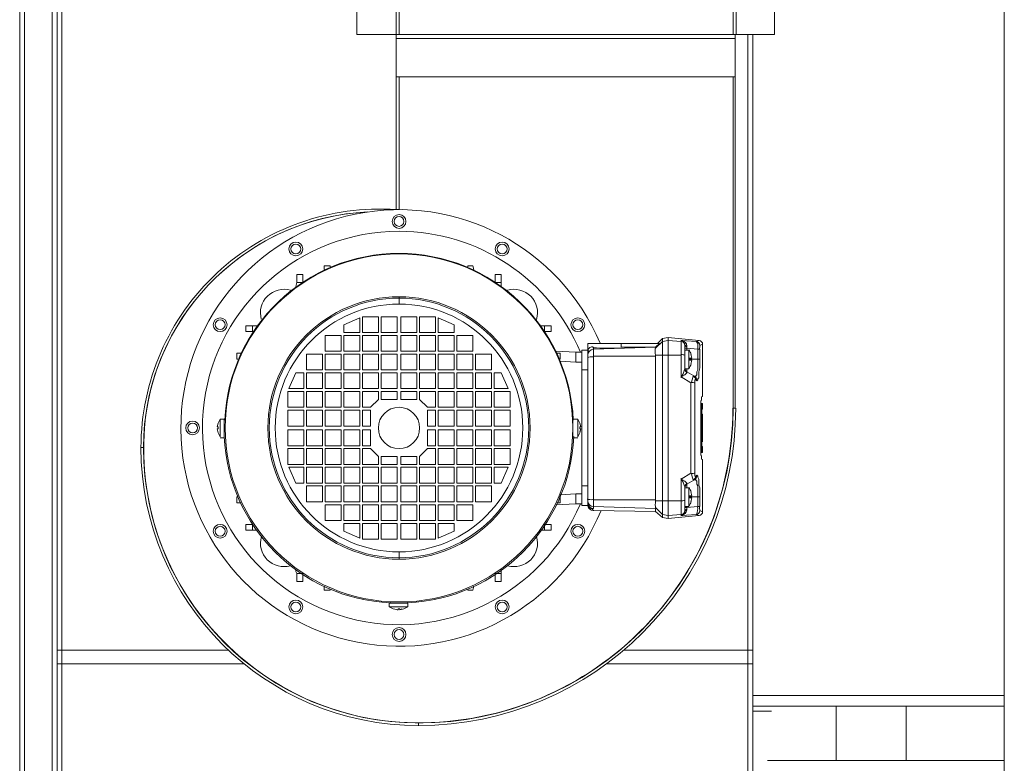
# Model space of a CAD drawing. Header units: millimetres. Extents: x -15 to 153, y -141 to 37.
# Tile 74 of 98: x 98.64 to 100.15, y 21.01 to 22.14. Entities that reach past the tile are written whole.
import ezdxf

# ---------------------------------------------------------------- set-up
doc = ezdxf.new("R2010")
doc.units = ezdxf.units.MM
doc.header["$MEASUREMENT"] = 0
doc.layers.get('0').update_dxf_attribs({"color": 5, "lineweight": 20})

msp = doc.modelspace()

# ---------------------------------------------------------------- linework, layer by layer
at = {"linetype": 'Continuous'}
for p, q in [((98.6442, 19.4672), (98.6442, 22.8692)), ((98.6517, 22.8707), (98.6517, 19.4657)), ((98.6937, 19.4657), (98.6937, 22.8707)), ((98.7012, 19.4672), (98.7012, 22.8692)), ((98.7012, 22.8677), (98.7012, 21.1577)), ((98.7087, 22.8692), (98.7087, 21.1577)), ((100.1472, 22.8542), (100.1472, 20.2907)), ((99.1587, 22.1177), (99.1587, 22.5977)), ((99.2187, 22.1177), (99.2187, 22.5977)), ((99.2232, 22.1177), (99.2232, 22.5932)), ((99.7332, 22.5932), (99.7332, 22.1177)), ((99.7377, 22.5977), (99.7377, 22.1177)), ((99.7962, 22.5977), (99.7962, 22.1177)), ((99.2187, 22.1177), (99.1587, 22.1177)), ((99.2187, 22.1177), (99.2232, 22.1177)), ((99.2187, 22.1117), (99.2187, 22.1177)), ((99.7362, 22.1117), (99.2187, 22.1117)), ((99.2187, 22.0532), (99.2187, 22.1117)), ((99.7332, 22.1177), (99.2232, 22.1177)), ((99.7332, 22.1177), (99.7377, 22.1177)), ((99.7362, 22.1117), (99.7362, 22.1177)), ((99.7362, 22.0532), (99.7362, 22.1117)), ((99.7962, 22.1177), (99.7377, 22.1177)), ((99.7557, 21.1577), (99.7557, 22.1177)), ((99.7557, 22.1177), (99.7557, 21.1577)), ((99.7632, 22.1177), (99.7632, 21.1097)), ((99.7632, 22.1177), (99.7632, 20.3117)), ((99.2187, 21.8507), (99.2187, 22.0532)), ((99.7362, 22.0532), (99.2187, 22.0532)), ((99.2232, 21.8507), (99.2232, 22.0532)), ((99.2232, 21.8507), (99.2232, 22.0532)), ((99.7332, 22.0532), (99.7332, 21.5477)), ((99.7332, 22.0532), (99.7332, 21.5477)), ((99.7362, 22.0532), (99.7362, 21.5477)), ((99.2232, 21.8507), (99.2187, 21.8507)), ((99.1092, 21.7652), (99.1182, 21.7652)), ((99.1092, 21.7592), (99.1092, 21.7652)), ((99.1182, 21.7652), (99.1182, 21.7637)), ((99.3357, 21.7652), (99.3282, 21.7652)), ((99.3282, 21.7637), (99.3282, 21.7652)), ((99.3357, 21.7652), (99.3372, 21.7592)), ((99.0762, 21.7517), (99.0672, 21.7517)), ((99.0672, 21.7517), (99.0672, 21.7397)), ((99.0762, 21.7517), (99.0762, 21.7397)), ((99.3702, 21.7517), (99.3792, 21.7517)), ((99.3702, 21.7397), (99.3702, 21.7517)), ((99.3792, 21.7517), (99.3792, 21.7397)), ((99.0672, 21.7397), (99.0657, 21.7337)), ((99.0762, 21.7397), (99.0672, 21.7397)), ((99.3792, 21.7397), (99.3702, 21.7397)), ((99.2232, 21.7157), (99.2232, 21.7172)), ((99.2232, 21.7157), (99.2232, 21.7067)), ((98.9892, 21.6737), (98.9892, 21.6647)), ((98.9892, 21.6737), (98.9997, 21.6737)), ((98.9997, 21.6647), (98.9997, 21.6737)), ((99.1632, 21.6857), (99.1392, 21.6752)), ((99.1392, 21.6752), (99.1392, 21.6632)), ((99.1632, 21.6632), (99.1632, 21.6857)), ((99.1677, 21.6872), (99.1677, 21.6632)), ((99.1917, 21.6872), (99.1677, 21.6872)), ((99.1917, 21.6632), (99.1917, 21.6872)), ((99.2202, 21.6872), (99.1962, 21.6872)), ((99.1962, 21.6872), (99.1962, 21.6632)), ((99.2202, 21.6632), (99.2202, 21.6872)), ((99.2262, 21.6872), (99.2262, 21.6632)), ((99.2502, 21.6872), (99.2262, 21.6872)), ((99.2502, 21.6632), (99.2502, 21.6872)), ((99.2787, 21.6872), (99.2547, 21.6872)), ((99.2547, 21.6872), (99.2547, 21.6632)), ((99.2787, 21.6632), (99.2787, 21.6872)), ((99.2832, 21.6857), (99.2832, 21.6632)), ((99.3072, 21.6752), (99.2832, 21.6857)), ((99.3072, 21.6632), (99.3072, 21.6752)), ((99.4452, 21.6737), (99.4557, 21.6737)), ((99.4452, 21.6647), (99.4452, 21.6737)), ((99.4557, 21.6737), (99.4557, 21.6647)), ((98.9997, 21.6647), (98.9892, 21.6647)), ((99.1107, 21.6587), (99.1107, 21.6347)), ((99.1347, 21.6587), (99.1107, 21.6587)), ((99.1347, 21.6347), (99.1347, 21.6587)), ((99.1392, 21.6632), (99.1632, 21.6632)), ((99.1392, 21.6587), (99.1392, 21.6347)), ((99.1632, 21.6587), (99.1392, 21.6587)), ((99.1632, 21.6347), (99.1632, 21.6587)), ((99.1677, 21.6632), (99.1917, 21.6632)), ((99.1677, 21.6587), (99.1677, 21.6347)), ((99.1917, 21.6587), (99.1677, 21.6587)), ((99.1917, 21.6347), (99.1917, 21.6587)), ((99.1962, 21.6632), (99.2202, 21.6632)), ((99.1962, 21.6587), (99.1962, 21.6347)), ((99.2202, 21.6587), (99.1962, 21.6587)), ((99.2202, 21.6347), (99.2202, 21.6587)), ((99.2262, 21.6632), (99.2502, 21.6632)), ((99.2262, 21.6587), (99.2262, 21.6347)), ((99.2502, 21.6587), (99.2262, 21.6587)), ((99.2502, 21.6347), (99.2502, 21.6587)), ((99.2547, 21.6632), (99.2787, 21.6632)), ((99.2547, 21.6587), (99.2547, 21.6347)), ((99.2787, 21.6587), (99.2547, 21.6587)), ((99.2787, 21.6347), (99.2787, 21.6587)), ((99.2832, 21.6632), (99.3072, 21.6632)), ((99.2832, 21.6587), (99.2832, 21.6347)), ((99.3072, 21.6587), (99.2832, 21.6587)), ((99.3072, 21.6347), (99.3072, 21.6587)), ((99.3357, 21.6587), (99.3117, 21.6587)), ((99.3117, 21.6587), (99.3117, 21.6347)), ((99.3357, 21.6347), (99.3357, 21.6587)), ((99.4557, 21.6647), (99.4452, 21.6647)), ((99.5112, 21.6467), (99.5112, 21.6362)), ((99.5622, 21.6467), (99.5112, 21.6467)), ((99.5622, 21.6467), (99.6207, 21.6467)), ((99.5622, 21.6407), (99.5622, 21.6467)), ((99.6147, 21.6392), (99.6252, 21.6497)), ((99.6207, 21.6467), (99.6147, 21.6407)), ((99.6177, 21.6467), (99.6252, 21.6542)), ((99.6252, 21.6542), (99.6342, 21.6557)), ((99.6252, 21.6497), (99.6252, 21.6542)), ((99.6252, 21.6497), (99.6342, 21.6512)), ((99.6252, 21.6287), (99.6252, 21.6497)), ((99.6342, 21.6557), (99.6807, 21.6512)), ((99.6342, 21.6512), (99.6342, 21.6557)), ((99.6342, 21.6512), (99.6537, 21.6497)), ((99.6342, 21.6287), (99.6342, 21.6512)), ((99.6537, 21.6512), (99.6777, 21.6497)), ((99.6537, 21.6497), (99.6537, 21.6512)), ((99.6537, 21.6287), (99.6537, 21.6497)), ((99.6597, 21.6452), (99.6597, 21.6437)), ((99.6597, 21.6437), (99.6597, 21.6287)), ((99.6867, 21.6452), (99.6867, 21.5657)), ((98.9757, 21.6317), (98.9757, 21.6227)), ((98.9757, 21.6317), (98.9817, 21.6317)), ((99.1062, 21.6302), (99.0822, 21.6302)), ((99.0822, 21.6302), (99.0822, 21.6062)), ((99.1062, 21.6062), (99.1062, 21.6302)), ((99.1107, 21.6347), (99.1347, 21.6347)), ((99.1107, 21.6302), (99.1107, 21.6062)), ((99.1347, 21.6302), (99.1107, 21.6302)), ((99.1347, 21.6062), (99.1347, 21.6302)), ((99.1392, 21.6347), (99.1632, 21.6347)), ((99.1392, 21.6302), (99.1392, 21.6062)), ((99.1632, 21.6302), (99.1392, 21.6302)), ((99.1632, 21.6062), (99.1632, 21.6302)), ((99.1677, 21.6347), (99.1917, 21.6347)), ((99.1677, 21.6302), (99.1677, 21.6062)), ((99.1917, 21.6302), (99.1677, 21.6302)), ((99.1917, 21.6062), (99.1917, 21.6302)), ((99.1962, 21.6347), (99.2202, 21.6347)), ((99.1962, 21.6302), (99.1962, 21.6062)), ((99.2202, 21.6302), (99.1962, 21.6302)), ((99.2202, 21.6062), (99.2202, 21.6302)), ((99.2262, 21.6347), (99.2502, 21.6347)), ((99.2262, 21.6302), (99.2262, 21.6062)), ((99.2502, 21.6302), (99.2262, 21.6302)), ((99.2502, 21.6062), (99.2502, 21.6302)), ((99.2547, 21.6347), (99.2787, 21.6347)), ((99.2547, 21.6302), (99.2547, 21.6062)), ((99.2787, 21.6302), (99.2547, 21.6302)), ((99.2787, 21.6062), (99.2787, 21.6302)), ((99.2832, 21.6347), (99.3072, 21.6347)), ((99.2832, 21.6302), (99.2832, 21.6062)), ((99.3072, 21.6302), (99.2832, 21.6302)), ((99.3072, 21.6062), (99.3072, 21.6302)), ((99.3117, 21.6347), (99.3357, 21.6347)), ((99.3117, 21.6302), (99.3117, 21.6062)), ((99.3357, 21.6302), (99.3117, 21.6302)), ((99.3357, 21.6062), (99.3357, 21.6302)), ((99.3402, 21.6302), (99.3402, 21.6062)), ((99.3642, 21.6302), (99.3402, 21.6302)), ((99.3642, 21.6062), (99.3642, 21.6302)), ((99.4632, 21.6347), (99.4932, 21.6332)), ((99.4647, 21.6317), (99.4692, 21.6317)), ((99.4692, 21.6227), (99.4692, 21.6317)), ((99.4932, 21.6332), (99.5022, 21.6332)), ((99.4932, 21.6182), (99.4932, 21.6332)), ((99.5127, 21.6362), (99.5022, 21.6362)), ((99.5022, 21.6362), (99.5022, 21.6332)), ((99.5022, 21.6182), (99.5022, 21.6332)), ((99.5112, 21.6287), (99.5112, 21.6317)), ((99.5112, 21.6257), (99.5112, 21.6287)), ((99.5202, 21.6377), (99.6147, 21.6407)), ((99.5202, 21.6407), (99.5202, 21.6377)), ((99.5202, 21.6377), (99.5202, 21.6272)), ((99.6147, 21.6407), (99.5622, 21.6407)), ((99.6147, 21.6392), (99.6147, 21.6407)), ((99.6147, 21.6287), (99.6252, 21.6287)), ((99.6147, 21.6287), (99.6147, 21.6272)), ((99.6252, 21.6287), (99.6342, 21.6287)), ((99.6252, 21.4067), (99.6252, 21.6287)), ((99.6342, 21.4067), (99.6342, 21.6287)), ((99.6342, 21.6287), (99.6537, 21.6287)), ((99.6537, 21.5957), (99.6537, 21.6287)), ((99.6597, 21.6392), (99.6627, 21.6392)), ((99.6597, 21.6362), (99.6657, 21.6362)), ((99.6597, 21.6287), (99.6597, 21.6077)), ((99.6792, 21.6377), (99.6627, 21.6392)), ((99.6627, 21.6392), (99.6627, 21.6362)), ((99.6657, 21.6242), (99.6657, 21.6362)), ((99.6687, 21.6302), (99.6702, 21.6242)), ((99.6792, 21.6227), (99.6792, 21.6377)), ((99.6822, 21.6377), (99.6822, 21.6227)), ((98.9772, 21.6227), (98.9757, 21.6227)), ((99.4677, 21.6227), (99.4692, 21.6227)), ((99.4692, 21.6197), (99.4932, 21.6182)), ((99.5022, 21.6182), (99.4932, 21.6182)), ((99.5022, 21.6182), (99.5022, 21.6062)), ((99.5112, 21.4097), (99.5112, 21.6257)), ((99.5202, 21.6272), (99.5202, 21.4082)), ((99.5202, 21.6272), (99.6147, 21.6272)), ((99.6657, 21.6242), (99.6702, 21.6242)), ((99.6657, 21.6242), (99.6657, 21.6227)), ((99.6657, 21.6227), (99.6657, 21.6212)), ((99.6657, 21.6227), (99.6792, 21.6227)), ((99.6702, 21.6212), (99.6657, 21.6212)), ((99.6657, 21.6077), (99.6657, 21.6212)), ((99.6687, 21.6152), (99.6702, 21.6212)), ((99.0657, 21.6017), (99.0552, 21.5777)), ((99.0777, 21.6017), (99.0657, 21.6017)), ((99.0777, 21.5777), (99.0777, 21.6017)), ((99.0822, 21.6062), (99.1062, 21.6062)), ((99.0822, 21.6017), (99.0822, 21.5777)), ((99.1062, 21.6017), (99.0822, 21.6017)), ((99.1062, 21.5777), (99.1062, 21.6017)), ((99.1107, 21.6062), (99.1347, 21.6062)), ((99.1107, 21.6017), (99.1107, 21.5777)), ((99.1347, 21.6017), (99.1107, 21.6017)), ((99.1347, 21.5777), (99.1347, 21.6017)), ((99.1392, 21.6062), (99.1632, 21.6062)), ((99.1392, 21.6017), (99.1392, 21.5777)), ((99.1632, 21.6017), (99.1392, 21.6017)), ((99.1632, 21.5777), (99.1632, 21.6017)), ((99.1677, 21.6062), (99.1917, 21.6062)), ((99.1677, 21.6017), (99.1677, 21.5777)), ((99.1917, 21.6017), (99.1677, 21.6017)), ((99.1917, 21.5777), (99.1917, 21.6017)), ((99.1962, 21.6062), (99.2202, 21.6062)), ((99.1962, 21.6017), (99.1962, 21.5777)), ((99.2202, 21.6017), (99.1962, 21.6017)), ((99.2202, 21.5777), (99.2202, 21.6017)), ((99.2262, 21.6062), (99.2502, 21.6062)), ((99.2262, 21.6017), (99.2262, 21.5777)), ((99.2502, 21.6017), (99.2262, 21.6017)), ((99.2502, 21.5777), (99.2502, 21.6017)), ((99.2547, 21.6062), (99.2787, 21.6062)), ((99.2547, 21.6017), (99.2547, 21.5777)), ((99.2787, 21.6017), (99.2547, 21.6017)), ((99.2787, 21.5777), (99.2787, 21.6017)), ((99.2832, 21.6062), (99.3072, 21.6062)), ((99.2832, 21.6017), (99.2832, 21.5777)), ((99.3072, 21.6017), (99.2832, 21.6017)), ((99.3072, 21.5777), (99.3072, 21.6017)), ((99.3117, 21.6062), (99.3357, 21.6062)), ((99.3117, 21.6017), (99.3117, 21.5777)), ((99.3357, 21.6017), (99.3117, 21.6017)), ((99.3357, 21.5777), (99.3357, 21.6017)), ((99.3402, 21.6062), (99.3642, 21.6062)), ((99.3402, 21.6017), (99.3402, 21.5777)), ((99.3642, 21.6017), (99.3402, 21.6017)), ((99.3642, 21.5777), (99.3642, 21.6017)), ((99.3687, 21.6017), (99.3687, 21.5777)), ((99.3792, 21.6017), (99.3687, 21.6017)), ((99.3897, 21.5777), (99.3792, 21.6017)), ((99.5022, 21.6062), (99.5112, 21.6062)), ((99.5022, 21.6062), (99.5022, 21.4292)), ((99.6657, 21.6077), (99.6597, 21.6077)), ((99.6627, 21.6032), (99.6612, 21.6032)), ((99.6627, 21.6032), (99.6627, 21.6077)), ((99.6627, 21.6017), (99.6627, 21.6032)), ((99.6627, 21.6032), (99.6732, 21.5972)), ((99.6687, 21.5867), (99.6537, 21.5957)), ((99.6732, 21.5972), (99.6747, 21.5957)), ((99.6777, 21.5897), (99.6762, 21.5912)), ((99.0777, 21.5732), (99.0537, 21.5732)), ((99.0537, 21.5732), (99.0537, 21.5492)), ((99.0552, 21.5777), (99.0777, 21.5777)), ((99.0777, 21.5492), (99.0777, 21.5732)), ((99.0822, 21.5777), (99.1062, 21.5777)), ((99.0822, 21.5732), (99.0822, 21.5492)), ((99.1062, 21.5732), (99.0822, 21.5732)), ((99.1062, 21.5492), (99.1062, 21.5732)), ((99.1107, 21.5777), (99.1347, 21.5777)), ((99.1107, 21.5732), (99.1107, 21.5492)), ((99.1347, 21.5732), (99.1107, 21.5732)), ((99.1347, 21.5492), (99.1347, 21.5732)), ((99.1392, 21.5777), (99.1632, 21.5777)), ((99.1392, 21.5732), (99.1392, 21.5492)), ((99.1632, 21.5732), (99.1392, 21.5732)), ((99.1632, 21.5492), (99.1632, 21.5732)), ((99.1677, 21.5777), (99.1917, 21.5777)), ((99.1917, 21.5732), (99.1677, 21.5732)), ((99.1677, 21.5732), (99.1677, 21.5492)), ((99.1917, 21.5612), (99.1917, 21.5732)), ((99.1962, 21.5777), (99.2202, 21.5777)), ((99.1962, 21.5732), (99.1962, 21.5612)), ((99.2202, 21.5732), (99.1962, 21.5732)), ((99.2202, 21.5612), (99.2202, 21.5732)), ((99.2262, 21.5777), (99.2502, 21.5777)), ((99.2502, 21.5732), (99.2262, 21.5732)), ((99.2262, 21.5732), (99.2262, 21.5612)), ((99.2502, 21.5612), (99.2502, 21.5732)), ((99.2547, 21.5777), (99.2787, 21.5777)), ((99.2787, 21.5732), (99.2547, 21.5732)), ((99.2547, 21.5732), (99.2547, 21.5612)), ((99.2787, 21.5492), (99.2787, 21.5732)), ((99.2832, 21.5777), (99.3072, 21.5777)), ((99.2832, 21.5732), (99.2832, 21.5492)), ((99.3072, 21.5732), (99.2832, 21.5732)), ((99.3072, 21.5492), (99.3072, 21.5732)), ((99.3117, 21.5777), (99.3357, 21.5777)), ((99.3117, 21.5732), (99.3117, 21.5492)), ((99.3357, 21.5732), (99.3117, 21.5732)), ((99.3357, 21.5492), (99.3357, 21.5732)), ((99.3402, 21.5777), (99.3642, 21.5777)), ((99.3402, 21.5732), (99.3402, 21.5492)), ((99.3642, 21.5732), (99.3402, 21.5732)), ((99.3642, 21.5492), (99.3642, 21.5732)), ((99.3687, 21.5777), (99.3897, 21.5777)), ((99.3687, 21.5732), (99.3687, 21.5492)), ((99.3927, 21.5732), (99.3687, 21.5732)), ((99.3927, 21.5492), (99.3927, 21.5732)), ((99.1797, 21.5492), (99.1917, 21.5612)), ((99.1962, 21.5612), (99.2202, 21.5612)), ((99.2262, 21.5612), (99.2502, 21.5612)), ((99.2547, 21.5612), (99.2667, 21.5492)), ((99.6837, 21.4757), (99.6837, 21.5597)), ((99.6852, 21.5552), (99.6837, 21.5552)), ((99.6852, 21.5657), (99.6867, 21.5657)), ((99.6867, 21.5552), (99.6852, 21.5552)), ((99.6852, 21.5552), (99.6852, 21.5462)), ((99.6867, 21.5552), (99.6867, 21.5462)), ((99.0537, 21.5492), (99.0777, 21.5492)), ((99.0777, 21.5447), (99.0537, 21.5447)), ((99.0537, 21.5447), (99.0537, 21.5207)), ((99.0777, 21.5207), (99.0777, 21.5447)), ((99.0822, 21.5492), (99.1062, 21.5492)), ((99.0822, 21.5447), (99.0822, 21.5207)), ((99.1062, 21.5447), (99.0822, 21.5447)), ((99.1062, 21.5207), (99.1062, 21.5447)), ((99.1107, 21.5492), (99.1347, 21.5492)), ((99.1107, 21.5447), (99.1107, 21.5207)), ((99.1347, 21.5447), (99.1107, 21.5447)), ((99.1347, 21.5207), (99.1347, 21.5447)), ((99.1392, 21.5492), (99.1632, 21.5492)), ((99.1392, 21.5447), (99.1392, 21.5207)), ((99.1632, 21.5447), (99.1392, 21.5447)), ((99.1632, 21.5207), (99.1632, 21.5447)), ((99.1677, 21.5492), (99.1797, 21.5492)), ((99.1797, 21.5447), (99.1677, 21.5447)), ((99.1677, 21.5447), (99.1677, 21.5207)), ((99.1797, 21.5207), (99.1797, 21.5447)), ((99.2667, 21.5492), (99.2787, 21.5492)), ((99.2667, 21.5447), (99.2667, 21.5207)), ((99.2787, 21.5447), (99.2667, 21.5447)), ((99.2787, 21.5207), (99.2787, 21.5447)), ((99.2832, 21.5492), (99.3072, 21.5492)), ((99.2832, 21.5447), (99.2832, 21.5207)), ((99.3072, 21.5447), (99.2832, 21.5447)), ((99.3072, 21.5207), (99.3072, 21.5447)), ((99.3117, 21.5492), (99.3357, 21.5492)), ((99.3117, 21.5447), (99.3117, 21.5207)), ((99.3357, 21.5447), (99.3117, 21.5447)), ((99.3357, 21.5207), (99.3357, 21.5447)), ((99.3402, 21.5492), (99.3642, 21.5492)), ((99.3402, 21.5447), (99.3402, 21.5207)), ((99.3642, 21.5447), (99.3402, 21.5447)), ((99.3642, 21.5207), (99.3642, 21.5447)), ((99.3687, 21.5492), (99.3927, 21.5492)), ((99.3687, 21.5447), (99.3687, 21.5207)), ((99.3927, 21.5447), (99.3687, 21.5447)), ((99.3927, 21.5207), (99.3927, 21.5447)), ((99.6852, 21.5462), (99.6837, 21.5462)), ((99.6837, 21.5387), (99.6852, 21.5387)), ((99.6852, 21.5462), (99.6852, 21.5387)), ((99.6852, 21.5462), (99.6867, 21.5462)), ((99.6852, 21.5387), (99.6852, 21.4802)), ((99.6867, 21.5387), (99.6852, 21.5387)), ((99.6867, 21.5387), (99.6867, 21.4967)), ((99.6867, 21.4967), (99.6867, 21.5387)), ((99.6867, 21.5387), (99.6867, 21.4967)), ((99.7362, 21.5477), (99.7332, 21.5477)), ((98.9502, 21.5312), (98.9562, 21.5312)), ((98.9502, 21.5312), (98.9502, 21.5042)), ((98.9562, 21.5177), (98.9562, 21.5312)), ((99.4887, 21.5312), (99.4962, 21.5312)), ((99.4887, 21.5312), (99.4887, 21.5177)), ((99.4962, 21.5042), (99.4962, 21.5312)), ((99.4962, 21.5312), (99.4992, 21.5252)), ((99.6852, 21.4892), (99.6852, 21.5297)), ((99.6852, 21.5297), (99.6852, 21.4967)), ((99.6867, 21.4967), (99.6867, 21.5297)), ((99.6867, 21.5297), (99.6867, 21.4967)), ((98.9457, 21.5192), (98.9472, 21.5192)), ((98.9472, 21.5162), (98.9457, 21.5162)), ((98.9472, 21.5192), (98.9472, 21.5177)), ((98.9472, 21.5177), (98.9472, 21.5162)), ((98.9562, 21.5042), (98.9562, 21.5177)), ((99.0537, 21.5207), (99.0777, 21.5207)), ((99.0537, 21.5147), (99.0537, 21.4907)), ((99.0777, 21.5147), (99.0537, 21.5147)), ((99.0777, 21.4907), (99.0777, 21.5147)), ((99.0822, 21.5207), (99.1062, 21.5207)), ((99.1062, 21.5147), (99.0822, 21.5147)), ((99.0822, 21.5147), (99.0822, 21.4907)), ((99.1062, 21.4907), (99.1062, 21.5147)), ((99.1107, 21.5207), (99.1347, 21.5207)), ((99.1347, 21.5147), (99.1107, 21.5147)), ((99.1107, 21.5147), (99.1107, 21.4907)), ((99.1347, 21.4907), (99.1347, 21.5147)), ((99.1392, 21.5207), (99.1632, 21.5207)), ((99.1632, 21.5147), (99.1392, 21.5147)), ((99.1392, 21.5147), (99.1392, 21.4907)), ((99.1632, 21.4907), (99.1632, 21.5147)), ((99.1677, 21.5207), (99.1797, 21.5207)), ((99.1677, 21.5147), (99.1677, 21.4907)), ((99.1797, 21.5147), (99.1677, 21.5147)), ((99.1797, 21.4907), (99.1797, 21.5147)), ((99.2667, 21.5207), (99.2787, 21.5207)), ((99.2667, 21.5147), (99.2667, 21.4907)), ((99.2787, 21.5147), (99.2667, 21.5147)), ((99.2787, 21.4907), (99.2787, 21.5147)), ((99.2832, 21.5207), (99.3072, 21.5207)), ((99.2832, 21.5147), (99.2832, 21.4907)), ((99.3072, 21.5147), (99.2832, 21.5147)), ((99.3072, 21.4907), (99.3072, 21.5147)), ((99.3117, 21.5207), (99.3357, 21.5207)), ((99.3117, 21.5147), (99.3117, 21.4907)), ((99.3357, 21.5147), (99.3117, 21.5147)), ((99.3357, 21.4907), (99.3357, 21.5147)), ((99.3402, 21.5207), (99.3642, 21.5207)), ((99.3402, 21.5147), (99.3402, 21.4907)), ((99.3642, 21.5147), (99.3402, 21.5147)), ((99.3642, 21.4907), (99.3642, 21.5147)), ((99.3687, 21.5207), (99.3927, 21.5207)), ((99.3687, 21.5147), (99.3687, 21.4907)), ((99.3927, 21.5147), (99.3687, 21.5147)), ((99.3927, 21.4907), (99.3927, 21.5147)), ((99.4887, 21.5177), (99.4887, 21.5042)), ((99.4992, 21.5177), (99.4992, 21.5192)), ((99.4992, 21.5192), (99.5007, 21.5192)), ((99.4992, 21.5162), (99.4992, 21.5177)), ((99.5007, 21.5162), (99.4992, 21.5162)), ((99.5007, 21.5162), (99.4992, 21.5117)), ((98.9562, 21.5027), (98.9502, 21.5027)), ((99.4962, 21.5027), (99.4887, 21.5027)), ((99.4977, 21.5072), (99.4962, 21.5042)), ((98.8287, 21.4877), (98.8332, 21.4877)), ((99.0537, 21.4907), (99.0777, 21.4907)), ((99.0537, 21.4862), (99.0537, 21.4622)), ((99.0777, 21.4862), (99.0537, 21.4862)), ((99.0777, 21.4622), (99.0777, 21.4862)), ((99.0822, 21.4907), (99.1062, 21.4907)), ((99.1062, 21.4862), (99.0822, 21.4862)), ((99.0822, 21.4862), (99.0822, 21.4622)), ((99.1062, 21.4622), (99.1062, 21.4862)), ((99.1107, 21.4907), (99.1347, 21.4907)), ((99.1347, 21.4862), (99.1107, 21.4862)), ((99.1107, 21.4862), (99.1107, 21.4622)), ((99.1347, 21.4622), (99.1347, 21.4862)), ((99.1392, 21.4907), (99.1632, 21.4907)), ((99.1632, 21.4862), (99.1392, 21.4862)), ((99.1392, 21.4862), (99.1392, 21.4622)), ((99.1632, 21.4622), (99.1632, 21.4862)), ((99.1677, 21.4907), (99.1797, 21.4907)), ((99.1677, 21.4862), (99.1677, 21.4622)), ((99.1797, 21.4862), (99.1677, 21.4862)), ((99.1917, 21.4742), (99.1797, 21.4862)), ((99.2667, 21.4862), (99.2547, 21.4742)), ((99.2667, 21.4907), (99.2787, 21.4907)), ((99.2787, 21.4862), (99.2667, 21.4862)), ((99.2787, 21.4622), (99.2787, 21.4862)), ((99.2832, 21.4907), (99.3072, 21.4907)), ((99.2832, 21.4862), (99.2832, 21.4622)), ((99.3072, 21.4862), (99.2832, 21.4862)), ((99.3072, 21.4622), (99.3072, 21.4862)), ((99.3117, 21.4907), (99.3357, 21.4907)), ((99.3117, 21.4862), (99.3117, 21.4622)), ((99.3357, 21.4862), (99.3117, 21.4862)), ((99.3357, 21.4622), (99.3357, 21.4862)), ((99.3402, 21.4907), (99.3642, 21.4907)), ((99.3402, 21.4862), (99.3402, 21.4622)), ((99.3642, 21.4862), (99.3402, 21.4862)), ((99.3642, 21.4622), (99.3642, 21.4862)), ((99.3687, 21.4907), (99.3927, 21.4907)), ((99.3687, 21.4862), (99.3687, 21.4622)), ((99.3927, 21.4862), (99.3687, 21.4862)), ((99.3927, 21.4622), (99.3927, 21.4862)), ((99.6852, 21.4802), (99.6837, 21.4802)), ((99.6867, 21.4892), (99.6852, 21.4892)), ((99.6852, 21.4802), (99.6867, 21.4802)), ((99.6867, 21.4892), (99.6867, 21.4802)), ((99.1917, 21.4622), (99.1917, 21.4742)), ((99.2202, 21.4742), (99.1962, 21.4742)), ((99.1962, 21.4742), (99.1962, 21.4622)), ((99.2202, 21.4622), (99.2202, 21.4742)), ((99.2262, 21.4742), (99.2262, 21.4622)), ((99.2502, 21.4742), (99.2262, 21.4742)), ((99.2502, 21.4622), (99.2502, 21.4742)), ((99.2547, 21.4742), (99.2547, 21.4622)), ((99.6867, 21.4697), (99.6852, 21.4697)), ((99.6867, 21.4697), (99.6867, 21.3902)), ((99.0537, 21.4622), (99.0777, 21.4622)), ((99.0552, 21.4577), (99.0657, 21.4337)), ((99.0777, 21.4577), (99.0552, 21.4577)), ((99.0777, 21.4337), (99.0777, 21.4577)), ((99.0822, 21.4622), (99.1062, 21.4622)), ((99.1062, 21.4577), (99.0822, 21.4577)), ((99.0822, 21.4577), (99.0822, 21.4337)), ((99.1062, 21.4337), (99.1062, 21.4577)), ((99.1107, 21.4622), (99.1347, 21.4622)), ((99.1347, 21.4577), (99.1107, 21.4577)), ((99.1107, 21.4577), (99.1107, 21.4337)), ((99.1347, 21.4337), (99.1347, 21.4577)), ((99.1392, 21.4622), (99.1632, 21.4622)), ((99.1632, 21.4577), (99.1392, 21.4577)), ((99.1392, 21.4577), (99.1392, 21.4337)), ((99.1632, 21.4337), (99.1632, 21.4577)), ((99.1677, 21.4622), (99.1917, 21.4622)), ((99.1917, 21.4577), (99.1677, 21.4577)), ((99.1677, 21.4577), (99.1677, 21.4337)), ((99.1917, 21.4337), (99.1917, 21.4577)), ((99.1962, 21.4622), (99.2202, 21.4622)), ((99.2202, 21.4577), (99.1962, 21.4577)), ((99.1962, 21.4577), (99.1962, 21.4337)), ((99.2202, 21.4337), (99.2202, 21.4577)), ((99.2262, 21.4622), (99.2502, 21.4622)), ((99.2262, 21.4577), (99.2262, 21.4337)), ((99.2502, 21.4577), (99.2262, 21.4577)), ((99.2502, 21.4337), (99.2502, 21.4577)), ((99.2547, 21.4622), (99.2787, 21.4622)), ((99.2547, 21.4577), (99.2547, 21.4337)), ((99.2787, 21.4577), (99.2547, 21.4577)), ((99.2787, 21.4337), (99.2787, 21.4577)), ((99.2832, 21.4622), (99.3072, 21.4622)), ((99.2832, 21.4577), (99.2832, 21.4337)), ((99.3072, 21.4577), (99.2832, 21.4577)), ((99.3072, 21.4337), (99.3072, 21.4577)), ((99.3117, 21.4622), (99.3357, 21.4622)), ((99.3117, 21.4577), (99.3117, 21.4337)), ((99.3357, 21.4577), (99.3117, 21.4577)), ((99.3357, 21.4337), (99.3357, 21.4577)), ((99.3402, 21.4622), (99.3642, 21.4622)), ((99.3402, 21.4577), (99.3402, 21.4337)), ((99.3642, 21.4577), (99.3402, 21.4577)), ((99.3642, 21.4337), (99.3642, 21.4577)), ((99.3687, 21.4622), (99.3927, 21.4622)), ((99.3687, 21.4577), (99.3687, 21.4337)), ((99.3897, 21.4577), (99.3687, 21.4577)), ((99.3792, 21.4337), (99.3897, 21.4577)), ((99.6537, 21.4397), (99.6687, 21.4487)), ((99.0657, 21.4337), (99.0777, 21.4337)), ((99.0822, 21.4337), (99.1062, 21.4337)), ((99.1107, 21.4337), (99.1347, 21.4337)), ((99.1392, 21.4337), (99.1632, 21.4337)), ((99.1677, 21.4337), (99.1917, 21.4337)), ((99.1962, 21.4337), (99.2202, 21.4337)), ((99.2262, 21.4337), (99.2502, 21.4337)), ((99.2547, 21.4337), (99.2787, 21.4337)), ((99.2832, 21.4337), (99.3072, 21.4337)), ((99.3117, 21.4337), (99.3357, 21.4337)), ((99.3402, 21.4337), (99.3642, 21.4337)), ((99.3687, 21.4337), (99.3792, 21.4337)), ((99.6537, 21.4067), (99.6537, 21.4397)), ((99.6732, 21.4382), (99.6627, 21.4322)), ((99.6627, 21.4322), (99.6627, 21.4337)), ((99.6747, 21.4397), (99.6732, 21.4382)), ((99.6762, 21.4442), (99.6777, 21.4457)), ((99.0822, 21.4292), (99.0822, 21.4052)), ((99.1062, 21.4292), (99.0822, 21.4292)), ((99.1062, 21.4052), (99.1062, 21.4292)), ((99.1347, 21.4292), (99.1107, 21.4292)), ((99.1107, 21.4292), (99.1107, 21.4052)), ((99.1347, 21.4052), (99.1347, 21.4292)), ((99.1632, 21.4292), (99.1392, 21.4292)), ((99.1392, 21.4292), (99.1392, 21.4052)), ((99.1632, 21.4052), (99.1632, 21.4292)), ((99.1917, 21.4292), (99.1677, 21.4292)), ((99.1677, 21.4292), (99.1677, 21.4052)), ((99.1917, 21.4052), (99.1917, 21.4292)), ((99.2202, 21.4292), (99.1962, 21.4292)), ((99.1962, 21.4292), (99.1962, 21.4052)), ((99.2202, 21.4052), (99.2202, 21.4292)), ((99.2262, 21.4292), (99.2262, 21.4052)), ((99.2502, 21.4292), (99.2262, 21.4292)), ((99.2502, 21.4052), (99.2502, 21.4292)), ((99.2547, 21.4292), (99.2547, 21.4052)), ((99.2787, 21.4292), (99.2547, 21.4292)), ((99.2787, 21.4052), (99.2787, 21.4292)), ((99.2832, 21.4292), (99.2832, 21.4052)), ((99.3072, 21.4292), (99.2832, 21.4292)), ((99.3072, 21.4052), (99.3072, 21.4292)), ((99.3117, 21.4292), (99.3117, 21.4052)), ((99.3357, 21.4292), (99.3117, 21.4292)), ((99.3357, 21.4052), (99.3357, 21.4292)), ((99.3402, 21.4292), (99.3402, 21.4052)), ((99.3642, 21.4292), (99.3402, 21.4292)), ((99.3642, 21.4052), (99.3642, 21.4292)), ((99.5112, 21.4292), (99.5022, 21.4292)), ((99.5022, 21.4292), (99.5022, 21.4157)), ((99.6597, 21.4067), (99.6597, 21.4277)), ((99.6597, 21.4262), (99.6657, 21.4262)), ((99.6612, 21.4322), (99.6627, 21.4322)), ((99.6627, 21.4262), (99.6627, 21.4322)), ((99.6657, 21.4142), (99.6657, 21.4262)), ((99.6687, 21.4202), (99.6702, 21.4142)), ((98.9757, 21.4037), (98.9757, 21.4127)), ((98.9757, 21.4127), (98.9772, 21.4127)), ((98.9817, 21.4037), (98.9757, 21.4037)), ((99.0822, 21.4052), (99.1062, 21.4052)), ((99.1107, 21.4052), (99.1347, 21.4052)), ((99.1392, 21.4052), (99.1632, 21.4052)), ((99.1677, 21.4052), (99.1917, 21.4052)), ((99.1962, 21.4052), (99.2202, 21.4052)), ((99.2262, 21.4052), (99.2502, 21.4052)), ((99.2547, 21.4052), (99.2787, 21.4052)), ((99.2832, 21.4052), (99.3072, 21.4052)), ((99.3117, 21.4052), (99.3357, 21.4052)), ((99.3402, 21.4052), (99.3642, 21.4052)), ((99.4647, 21.4037), (99.4692, 21.4037)), ((99.4677, 21.4127), (99.4692, 21.4127)), ((99.4932, 21.4172), (99.4692, 21.4157)), ((99.4692, 21.4037), (99.4692, 21.4127)), ((99.4932, 21.4172), (99.5022, 21.4172)), ((99.4932, 21.4022), (99.4932, 21.4172)), ((99.5022, 21.4022), (99.5022, 21.4157)), ((99.5112, 21.4067), (99.5112, 21.4097)), ((99.5112, 21.4037), (99.5112, 21.4067)), ((99.5112, 21.3992), (99.5112, 21.4037)), ((99.6147, 21.4082), (99.5202, 21.4082)), ((99.5202, 21.4082), (99.5202, 21.3977)), ((99.6147, 21.4082), (99.6147, 21.4067)), ((99.6252, 21.4067), (99.6147, 21.4067)), ((99.6342, 21.4067), (99.6252, 21.4067)), ((99.6252, 21.3857), (99.6252, 21.4067)), ((99.6537, 21.4067), (99.6342, 21.4067)), ((99.6342, 21.3842), (99.6342, 21.4067)), ((99.6537, 21.3857), (99.6537, 21.4067)), ((99.6597, 21.4067), (99.6597, 21.3917)), ((99.6657, 21.4142), (99.6702, 21.4142)), ((99.6657, 21.4142), (99.6657, 21.4127)), ((99.6657, 21.4127), (99.6657, 21.4112)), ((99.6792, 21.4127), (99.6657, 21.4127)), ((99.6702, 21.4112), (99.6657, 21.4112)), ((99.6657, 21.3977), (99.6657, 21.4112)), ((99.6687, 21.4052), (99.6702, 21.4112)), ((99.6822, 21.4127), (99.6792, 21.4127)), ((99.6792, 21.3977), (99.6792, 21.4127)), ((99.6822, 21.4127), (99.6822, 21.3977)), ((99.1347, 21.4007), (99.1107, 21.4007)), ((99.1107, 21.4007), (99.1107, 21.3767)), ((99.1347, 21.3767), (99.1347, 21.4007)), ((99.1632, 21.4007), (99.1392, 21.4007)), ((99.1392, 21.4007), (99.1392, 21.3767)), ((99.1632, 21.3767), (99.1632, 21.4007)), ((99.1917, 21.4007), (99.1677, 21.4007)), ((99.1677, 21.4007), (99.1677, 21.3767)), ((99.1917, 21.3767), (99.1917, 21.4007)), ((99.2202, 21.4007), (99.1962, 21.4007)), ((99.1962, 21.4007), (99.1962, 21.3767)), ((99.2202, 21.3767), (99.2202, 21.4007)), ((99.2262, 21.4007), (99.2262, 21.3767)), ((99.2502, 21.4007), (99.2262, 21.4007)), ((99.2502, 21.3767), (99.2502, 21.4007)), ((99.2547, 21.4007), (99.2547, 21.3767)), ((99.2787, 21.4007), (99.2547, 21.4007)), ((99.2787, 21.3767), (99.2787, 21.4007)), ((99.2832, 21.4007), (99.2832, 21.3767)), ((99.3072, 21.4007), (99.2832, 21.4007)), ((99.3072, 21.3767), (99.3072, 21.4007)), ((99.3117, 21.4007), (99.3117, 21.3767)), ((99.3357, 21.4007), (99.3117, 21.4007)), ((99.3357, 21.3767), (99.3357, 21.4007)), ((99.4932, 21.4022), (99.4632, 21.4007)), ((99.5022, 21.4022), (99.4932, 21.4022)), ((99.5022, 21.4022), (99.5022, 21.3992)), ((99.5022, 21.3992), (99.5112, 21.3992)), ((99.6147, 21.3947), (99.5202, 21.3977)), ((99.5202, 21.3977), (99.5202, 21.3947)), ((99.6147, 21.3902), (99.5202, 21.3917)), ((99.6252, 21.3857), (99.6147, 21.3962)), ((99.6147, 21.3947), (99.6147, 21.3962)), ((99.6252, 21.3812), (99.6147, 21.3902)), ((99.6657, 21.3977), (99.6597, 21.3977)), ((99.6597, 21.3917), (99.6597, 21.3902)), ((99.6627, 21.3962), (99.6792, 21.3977)), ((99.6627, 21.3977), (99.6627, 21.3962)), ((99.6792, 21.3977), (99.6822, 21.3977)), ((99.1107, 21.3767), (99.1347, 21.3767)), ((99.1392, 21.3767), (99.1632, 21.3767)), ((99.1677, 21.3767), (99.1917, 21.3767)), ((99.1962, 21.3767), (99.2202, 21.3767)), ((99.2262, 21.3767), (99.2502, 21.3767)), ((99.2547, 21.3767), (99.2787, 21.3767)), ((99.2832, 21.3767), (99.3072, 21.3767)), ((99.3117, 21.3767), (99.3357, 21.3767)), ((99.6342, 21.3842), (99.6252, 21.3857)), ((99.6252, 21.3812), (99.6252, 21.3857)), ((99.6342, 21.3797), (99.6252, 21.3812)), ((99.6537, 21.3857), (99.6342, 21.3842)), ((99.6807, 21.3842), (99.6342, 21.3797)), ((99.6342, 21.3797), (99.6342, 21.3842)), ((99.6777, 21.3857), (99.6537, 21.3842)), ((99.6537, 21.3842), (99.6537, 21.3857)), ((98.9892, 21.3617), (98.9892, 21.3707)), ((98.9892, 21.3707), (98.9997, 21.3707)), ((98.9997, 21.3617), (98.9892, 21.3617)), ((98.9997, 21.3707), (98.9997, 21.3617)), ((99.1632, 21.3722), (99.1392, 21.3722)), ((99.1392, 21.3722), (99.1392, 21.3602)), ((99.1392, 21.3602), (99.1632, 21.3497)), ((99.1632, 21.3497), (99.1632, 21.3722)), ((99.1917, 21.3722), (99.1677, 21.3722)), ((99.1677, 21.3722), (99.1677, 21.3482)), ((99.1917, 21.3482), (99.1917, 21.3722)), ((99.2202, 21.3722), (99.1962, 21.3722)), ((99.1962, 21.3722), (99.1962, 21.3482)), ((99.2202, 21.3482), (99.2202, 21.3722)), ((99.2262, 21.3722), (99.2262, 21.3482)), ((99.2502, 21.3722), (99.2262, 21.3722)), ((99.2502, 21.3482), (99.2502, 21.3722)), ((99.2547, 21.3722), (99.2547, 21.3482)), ((99.2787, 21.3722), (99.2547, 21.3722)), ((99.2787, 21.3482), (99.2787, 21.3722)), ((99.2832, 21.3722), (99.2832, 21.3497)), ((99.3072, 21.3722), (99.2832, 21.3722)), ((99.2832, 21.3497), (99.3072, 21.3602)), ((99.3072, 21.3602), (99.3072, 21.3722)), ((99.4452, 21.3707), (99.4557, 21.3707)), ((99.4452, 21.3707), (99.4452, 21.3617)), ((99.4557, 21.3617), (99.4452, 21.3617)), ((99.4557, 21.3617), (99.4557, 21.3707)), ((99.4557, 21.3707), (99.4557, 21.3617)), ((99.1677, 21.3482), (99.1917, 21.3482)), ((99.1962, 21.3482), (99.2202, 21.3482)), ((99.2262, 21.3482), (99.2502, 21.3482)), ((99.2547, 21.3482), (99.2787, 21.3482)), ((99.2232, 21.3287), (99.2232, 21.3197)), ((99.2232, 21.3182), (99.2232, 21.3197)), ((99.3792, 21.2957), (99.3792, 21.3017)), ((99.0672, 21.2837), (99.0672, 21.2957)), ((99.0672, 21.2957), (99.0762, 21.2957)), ((99.0762, 21.2837), (99.0672, 21.2837)), ((99.0762, 21.2957), (99.0762, 21.2837)), ((99.3702, 21.2837), (99.3702, 21.2957)), ((99.3702, 21.2957), (99.3792, 21.2957)), ((99.3702, 21.2837), (99.3792, 21.2837)), ((99.3792, 21.2837), (99.3792, 21.2957)), ((99.1092, 21.2702), (99.1092, 21.2762)), ((99.1092, 21.2702), (99.1182, 21.2702)), ((99.1182, 21.2717), (99.1182, 21.2702)), ((99.3282, 21.2702), (99.3282, 21.2717)), ((99.3357, 21.2702), (99.3282, 21.2702)), ((99.3372, 21.2762), (99.3357, 21.2702)), ((99.2082, 21.2447), (99.2082, 21.2507)), ((99.2082, 21.2507), (99.2232, 21.2507)), ((99.2082, 21.2447), (99.2367, 21.2447)), ((99.2097, 21.2447), (99.2082, 21.2447)), ((99.2217, 21.2402), (99.2202, 21.2402)), ((99.2217, 21.2402), (99.2217, 21.2417)), ((99.2217, 21.2417), (99.2232, 21.2417)), ((99.2232, 21.2507), (99.2367, 21.2507)), ((99.2232, 21.2417), (99.2247, 21.2417)), ((99.2247, 21.2417), (99.2247, 21.2402)), ((99.2277, 21.2417), (99.2247, 21.2402)), ((99.2367, 21.2507), (99.2367, 21.2447)), ((99.7557, 19.4672), (99.7557, 21.2507)), ((98.7012, 21.1787), (98.7087, 21.1787)), ((98.7087, 21.1787), (98.7087, 19.4672)), ((98.9622, 21.1787), (98.7087, 21.1787)), ((99.7557, 21.1787), (99.5667, 21.1787)), ((99.7632, 21.1787), (99.7557, 21.1787)), ((98.7087, 21.1577), (98.7012, 21.1577)), ((98.9862, 21.1577), (98.7087, 21.1577)), ((99.7557, 21.1577), (99.5397, 21.1577)), ((99.7557, 21.1577), (99.7632, 21.1577)), ((100.1472, 21.1097), (99.7632, 21.1097)), ((99.7632, 21.1097), (99.7632, 21.0992)), ((100.1472, 21.0932), (99.7632, 21.0932)), ((99.8907, 21.0107), (99.8907, 21.0932)), ((99.9972, 21.0107), (99.9972, 21.0932)), ((99.7917, 21.0857), (99.7632, 21.0857)), ((99.2532, 21.0632), (99.2532, 21.0677)), ((99.7857, 21.0107), (100.1472, 21.0107)), ((100.1472, 21.0107), (99.7917, 21.0107))]:
    msp.add_line(p, q, dxfattribs=at)
for points in [[(99.3792, 21.7397), (99.3792, 21.7397), (99.3792, 21.7367), (99.3792, 21.7352), (99.3792, 21.7337)], [(98.9997, 21.6737), (99.0012, 21.6737), (99.0027, 21.6737), (99.0057, 21.6737), (99.0072, 21.6737)], [(99.4392, 21.6737), (99.4392, 21.6737), (99.4422, 21.6737), (99.4452, 21.6737), (99.4452, 21.6737)], [(99.6597, 21.6452), (99.6597, 21.6437), (99.6597, 21.6437), (99.6597, 21.6437), (99.6597, 21.6437), (99.6612, 21.6437), (99.6612, 21.6437), (99.6612, 21.6422), (99.6627, 21.6422)], [(99.6777, 21.6497), (99.6807, 21.6512), (99.6807, 21.6512)], [(99.6777, 21.6497), (99.6777, 21.6482), (99.6792, 21.6467), (99.6792, 21.6422), (99.6792, 21.6407), (99.6792, 21.6377)], [(99.6867, 21.6452), (99.6852, 21.6452), (99.6822, 21.6437)], [(99.5112, 21.6317), (99.5112, 21.6347), (99.5127, 21.6362)], [(99.6627, 21.6392), (99.6627, 21.6407), (99.6627, 21.6422)], [(99.6687, 21.6302), (99.6687, 21.6302)], [(99.6822, 21.6377), (99.6822, 21.6377), (99.6807, 21.6377), (99.6807, 21.6377), (99.6792, 21.6377)], [(99.6147, 21.4082), (99.6147, 21.4637), (99.6147, 21.5177), (99.6147, 21.5717), (99.6147, 21.6272)], [(99.6687, 21.6152), (99.6687, 21.6152)], [(99.6747, 21.5957), (99.6762, 21.5957), (99.6762, 21.5972), (99.6777, 21.5987), (99.6777, 21.6032), (99.6792, 21.6062), (99.6792, 21.6122), (99.6792, 21.6167), (99.6792, 21.6227)], [(99.6822, 21.6227), (99.6822, 21.6167), (99.6822, 21.6092), (99.6807, 21.6032), (99.6807, 21.5987), (99.6807, 21.5942), (99.6792, 21.5927), (99.6792, 21.5912), (99.6777, 21.5897)], [(99.6792, 21.6227), (99.6807, 21.6227), (99.6807, 21.6227), (99.6822, 21.6227), (99.6822, 21.6227)], [(99.6537, 21.5957), (99.6567, 21.5972), (99.6597, 21.5987), (99.6612, 21.6002), (99.6627, 21.6017), (99.6627, 21.6017)], [(99.6597, 21.6062), (99.6597, 21.6077), (99.6597, 21.6077)], [(99.6687, 21.4487), (99.6687, 21.4952), (99.6687, 21.5402), (99.6687, 21.5867)], [(99.6762, 21.5912), (99.6762, 21.5912), (99.6747, 21.5912), (99.6747, 21.5912), (99.6747, 21.5897), (99.6747, 21.5882), (99.6747, 21.5867)], [(99.6747, 21.5867), (99.6747, 21.5402), (99.6747, 21.4952), (99.6747, 21.4487)], [(98.9502, 21.5312), (98.9472, 21.5252), (98.9457, 21.5192)], [(98.9502, 21.5312), (98.9502, 21.5312)], [(99.4962, 21.5312), (99.4962, 21.5312)], [(99.5007, 21.5192), (99.4992, 21.5252), (99.4962, 21.5312)], [(98.9457, 21.5162), (98.9472, 21.5102), (98.9502, 21.5042)], [(98.9502, 21.5042), (98.9472, 21.5102), (98.9457, 21.5162)], [(99.4962, 21.5042), (99.4992, 21.5102), (99.5007, 21.5162)], [(98.9502, 21.5042), (98.9502, 21.5042)], [(99.4962, 21.5042), (99.4962, 21.5042)], [(99.6747, 21.4487), (99.6747, 21.4472), (99.6747, 21.4457), (99.6747, 21.4442), (99.6747, 21.4442), (99.6762, 21.4442), (99.6762, 21.4442)], [(99.6627, 21.4337), (99.6627, 21.4337), (99.6612, 21.4352), (99.6597, 21.4367), (99.6567, 21.4382), (99.6537, 21.4397)], [(99.6747, 21.4397), (99.6762, 21.4397), (99.6762, 21.4382), (99.6777, 21.4367), (99.6777, 21.4322), (99.6792, 21.4292), (99.6792, 21.4232), (99.6792, 21.4187), (99.6792, 21.4127)], [(99.6777, 21.4457), (99.6792, 21.4442), (99.6792, 21.4427), (99.6807, 21.4397), (99.6807, 21.4367), (99.6807, 21.4307), (99.6822, 21.4262), (99.6822, 21.4187), (99.6822, 21.4127)], [(99.6597, 21.4277), (99.6597, 21.4277), (99.6597, 21.4292)], [(99.6627, 21.4322), (99.6612, 21.4322), (99.6612, 21.4322)], [(99.6687, 21.4202), (99.6687, 21.4202)], [(99.6687, 21.4052), (99.6687, 21.4052)], [(99.5112, 21.3992), (99.5112, 21.3992)], [(99.5202, 21.3947), (99.5187, 21.3947), (99.5187, 21.3947)], [(99.5187, 21.3947), (99.5187, 21.3932), (99.5202, 21.3917), (99.5202, 21.3917)], [(99.6147, 21.3902), (99.6147, 21.3917), (99.6147, 21.3947)], [(99.6627, 21.3962), (99.6612, 21.3962), (99.6597, 21.3962), (99.6597, 21.3962), (99.6597, 21.3962)], [(99.6627, 21.3932), (99.6612, 21.3932), (99.6612, 21.3917), (99.6612, 21.3917), (99.6597, 21.3917), (99.6597, 21.3917), (99.6597, 21.3917), (99.6597, 21.3917), (99.6597, 21.3902)], [(99.6627, 21.3932), (99.6627, 21.3947), (99.6627, 21.3962)], [(99.6822, 21.3917), (99.6852, 21.3902), (99.6867, 21.3902)], [(99.6807, 21.3842), (99.6807, 21.3842), (99.6777, 21.3857)], [(99.0072, 21.3617), (99.0057, 21.3617), (99.0027, 21.3617), (99.0012, 21.3617), (98.9997, 21.3617)], [(99.4452, 21.3617), (99.4452, 21.3617), (99.4422, 21.3617), (99.4392, 21.3617), (99.4392, 21.3617)], [(99.0672, 21.2957), (99.0672, 21.2957), (99.0657, 21.2987), (99.0657, 21.3002), (99.0657, 21.3017)], [(99.2082, 21.2447), (99.2082, 21.2447)], [(99.2082, 21.2447), (99.2142, 21.2417), (99.2217, 21.2402)], [(99.2247, 21.2402), (99.2307, 21.2417), (99.2367, 21.2447)], [(99.2367, 21.2447), (99.2367, 21.2447)]]:
    msp.add_lwpolyline(points, dxfattribs=at)
for centre, radius in [((99.2232, 21.8327), 0.0105), ((99.2232, 21.8327), 0.0075), ((99.0657, 21.7907), 0.0105), ((99.0657, 21.7907), 0.0075), ((99.3807, 21.7907), 0.0105), ((99.3807, 21.7907), 0.0075), ((99.2232, 21.5177), 0.2654), ((98.9502, 21.6752), 0.0105), ((98.9502, 21.6752), 0.0075), ((99.4962, 21.6752), 0.0105), ((99.4962, 21.6752), 0.0075), ((98.9082, 21.5177), 0.0105), ((98.9082, 21.5177), 0.0075), ((98.9502, 21.3602), 0.0105), ((98.9502, 21.3602), 0.0075), ((99.4962, 21.3602), 0.0105), ((99.4962, 21.3602), 0.0075), ((99.0657, 21.2447), 0.0105), ((99.3807, 21.2447), 0.0105), ((99.0657, 21.2447), 0.0075), ((99.3807, 21.2447), 0.0075), ((99.2232, 21.2027), 0.0105), ((99.2232, 21.2027), 0.0075)]:
    msp.add_circle(centre, radius, dxfattribs=at)
for centre, radius, start, end in [((99.1932, 21.4877), 0.3639, 85.9378, 180), ((99.1932, 21.4877), 0.36, 92.8204, 180), ((99.1932, 21.4877), 0.36, 92.8204, 175.22), ((99.2232, 21.5177), 0.333, 22.8294, 337.821), ((99.2187, 21.8507), 0.0003, 265.938, 0), ((99.2232, 21.5177), 0.3, 90, 337.356), ((99.2232, 21.5177), 0.3, 22.6437, 90), ((99.2232, 21.5177), 0.2663, 89.9223, 177.401), ((99.2232, 21.5177), 0.2663, 2.5994, 90.0777), ((99.0477, 21.6932), 0.036, 74.1219, 195.586), ((99.3987, 21.6932), 0.036, 344.122, 105.586), ((99.2232, 21.5177), 0.2002, 90, 270), ((99.2232, 21.5177), 0.198, 90, 270), ((99.2232, 21.5177), 0.189, 90, 270), ((99.2232, 21.5177), 0.2002, 270, 90), ((99.2232, 21.5177), 0.198, 270, 90), ((99.2232, 21.5177), 0.189, 270, 90), ((99.6522, 21.6452), 0.00681, 359.887, 78.7175), ((99.6537, 21.6422), 0.00887, 2.2944, 87.9285), ((99.6537, 21.6437), 0.00599, 0.0766, 85.0816), ((99.6762, 21.6437), 0.00601, 0.1637, 84.6611), ((99.6807, 21.6452), 0.006, 0, 85), ((99.6987, 21.6392), 0.0166, 163.846, 184.002), ((99.5202, 21.6287), 0.00899, 90.9135, 179.93), ((99.5187, 21.6332), 0.00826, 84.8514, 153.937), ((99.5502, 22.2452), 0.6059, 267.07, 271.074), ((99.6522, 21.6347), 0.0379, 171.087, 188.875), ((99.6552, 21.6152), 0.0144, 72.4239, 94.5668), ((99.6462, 21.6227), 0.024, 17.2687, 36.4236), ((99.5172, 21.6062), 0.0202, 83.315, 108.701), ((99.6462, 21.6227), 0.024, 323.576, 342.714), ((99.6252, 21.6152), 0.0349, 324.353, 345.874), ((99.6657, 21.6077), 0.006, 194.087, 232.743), ((99.6657, 21.6077), 0.00562, 180.682, 242.947), ((99.6642, 21.6077), 0.0051, 214.142, 241.434), ((99.6702, 21.5582), 0.0288, 80.5142, 91.3148), ((99.7122, 21.5792), 0.0433, 154.916, 169.593), ((99.6702, 21.5912), 0.0059, 359.076, 59.8375), ((99.6717, 21.5912), 0.00592, 359.285, 59.8751), ((99.7107, 21.5612), 0.0257, 169.814, 183.242), ((99.2232, 21.5177), 0.0315, 90, 270), ((99.2232, 21.5177), 0.0315, 270, 90), ((99.2532, 21.5477), 0.4797, 266.414, 0), ((99.2532, 21.5477), 0.48, 270, 0), ((99.2532, 21.5477), 0.4839, 270, 0), ((99.2532, 21.4877), 0.4198, 175.902, 265.902), ((99.2217, 21.5162), 0.2655, 182.522, 267.478), ((99.2247, 21.5162), 0.2655, 272.522, 357.478), ((99.2532, 21.4877), 0.4239, 180, 270), ((99.2532, 21.4877), 0.42, 180, 270), ((99.7107, 21.4742), 0.0258, 176.765, 190.179), ((99.6702, 21.4772), 0.0288, 268.684, 279.487), ((99.7122, 21.4562), 0.0434, 190.418, 205.072), ((99.6252, 21.4202), 0.0349, 14.1284, 35.6446), ((99.6702, 21.4442), 0.0059, 300.162, 0.9242), ((99.6717, 21.4442), 0.00592, 300.125, 0.7152), ((99.6657, 21.4277), 0.006, 127.282, 165.243), ((99.6657, 21.4277), 0.00562, 117.054, 179.317), ((99.6462, 21.4127), 0.024, 17.2687, 36.4236), ((99.5172, 21.4322), 0.0239, 253.266, 274.718), ((99.5202, 21.4067), 0.00899, 180.07, 269.086), ((99.5202, 21.4037), 0.00899, 180.049, 269.051), ((99.6522, 21.4007), 0.0378, 171.111, 188.927), ((99.6552, 21.4187), 0.0121, 263.381, 289.628), ((99.6462, 21.4127), 0.024, 323.576, 342.714), ((99.5187, 21.4037), 0.00898, 207.915, 269.1), ((99.5202, 21.4007), 0.009, 192.808, 269), ((99.6522, 21.3902), 0.00681, 281.282, 0.1134), ((99.6537, 21.3932), 0.00871, 271.063, 358.714), ((99.6537, 21.3917), 0.00599, 274.906, 359.936), ((99.6762, 21.3917), 0.00601, 275.339, 359.836), ((99.6597, 21.3947), 0.0196, 333.274, 8.7001), ((99.6807, 21.3902), 0.006, 275, 0), ((99.6987, 21.3962), 0.0167, 176.023, 196.129), ((99.0477, 21.3422), 0.036, 164.122, 285.586), ((99.3987, 21.3422), 0.036, 254.414, 15.8781)]:
    msp.add_arc(centre, radius, start, end, dxfattribs=at)

doc.saveas('drawing.dxf')
